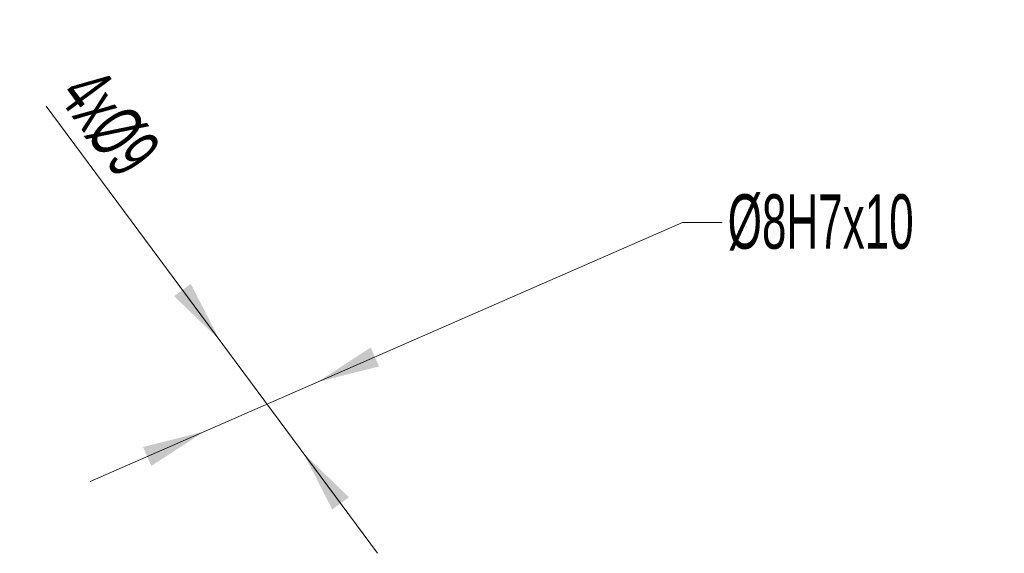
# Model space of a CAD drawing. Header units: millimetres. Extents: x -4 to 483, y -187 to 297.
# Tile 2 of 9: x 419 to 483, y -187 to -153. Entities that reach past the tile are written whole.
import ezdxf

# ---------------------------------------------------------------- set-up
doc = ezdxf.new("R2010")
doc.units = ezdxf.units.MM
doc.layers.add('标注层', color=150, linetype='Continuous', lineweight=18)
doc.styles.add('SLDTEXTSTYLE19', font='txt', dxfattribs={"width": 0.605})
doc.dimstyles.new('SLDDIMSTYLE2', dxfattribs={"dimtxt": 3.5, "dimasz": 4, "dimexe": 0, "dimexo": 0.0625, "dimgap": 0.875, "dimtad": 0, "dimtih": 1, "dimtoh": 1, "dimrnd": 1e-09, "dimzin": 12, "dimdsep": 46, "dimtxsty": 'SLDTEXTSTYLE19', "dimcen": 0, "dimdle": 8, "dimadec": 0, "dimazin": 3, "dimtfac": 1, "dimtdec": 3, "dimtmove": 0, "dimatfit": 3, "dimfxl": 0, "dimfrac": 2, "dimtolj": 1, "dimarcsym": 0})
doc.dimstyles.new('SLDDIMSTYLE4', dxfattribs={"dimtxt": 3.5, "dimasz": 4, "dimexe": 0, "dimexo": 0.0625, "dimgap": 0.875, "dimtad": 1, "dimrnd": 1e-09, "dimzin": 12, "dimdsep": 46, "dimtxsty": 'SLDTEXTSTYLE19', "dimcen": 0.09, "dimdle": 8, "dimadec": 0, "dimazin": 3, "dimtfac": 1, "dimtdec": 3, "dimtmove": 0, "dimatfit": 0, "dimfxl": 0, "dimfrac": 2, "dimtolj": 1, "dimarcsym": 0})

# ---------------------------------------------------------------- blocks, each defined once
blk = doc.blocks.new('*X44')
at = {"layer": '标注层', "linetype": 'Continuous'}
for points in [[(438.679, -176.28), (442.612, -175.289), (442.078, -174.067)], [(431.364, -179.476), (427.966, -181.688), (427.432, -180.467)]]:
    blk.add_hatch(color=0, dxfattribs=at).paths.add_polyline_path(points, flags=0)
at = {"layer": '标注层', "color": 0, "linetype": 'Continuous'}
for q in [(424.034, -182.679), (464.68, -166.035)]:
    blk.add_line((462.125, -166.035), q, dxfattribs=at)
at = {"layer": '标注层', "color": 0, "insert": (471.024, -166.035), "char_height": 3.5, "width": 23.6241, "attachment_point": 5, "style": 'SLDTEXTSTYLE19'}
blk.add_mtext('%%C8H7x10', dxfattribs=at)
blk = doc.blocks.new('*X45')
at = {"layer": '标注层', "linetype": 'Continuous'}
for points in [[(432.347, -173.58), (430.501, -169.97), (429.43, -170.764)], [(437.757, -180.878), (440.675, -183.695), (439.603, -184.489)]]:
    blk.add_hatch(color=0, dxfattribs=at).paths.add_polyline_path(points, flags=0)
at = {"layer": '标注层', "color": 0, "linetype": 'Continuous'}
blk.add_line((421.199, -158.541), (442.521, -187.305), dxfattribs=at)
at = {"layer": '标注层', "color": 0, "insert": (425.244, -159.622), "char_height": 3.5, "width": 13.10721, "attachment_point": 5, "rotation": 306.54846, "style": 'SLDTEXTSTYLE19'}
blk.add_mtext('4x%%C9', dxfattribs=at)

msp = doc.modelspace()

# ---------------------------------------------------------------- dimensions: what is measured, and where the dimension line sits
at = {"layer": '标注层'}
dim = msp.add_diameter_dim_2p(p1=(437.7569486, -180.87813179), p2=(432.34721479, -173.58021435), text='4x%%C9', dimstyle='SLDDIMSTYLE4', override={"dimscale": 1, "dimpost": '%%C<>', "dimsah": 1, "dimtzin": 12}, dxfattribs=at)
dim.commit()
dim.dimension.update_dxf_attribs({"geometry": '*X45', "text_midpoint": (423.15060349, -161.1736686), "dimtype": 163})
at = {"layer": '标注层', "color": 0}
dim = msp.add_diameter_dim_2p(p1=(431.36429518, -179.47591573), p2=(438.67935479, -176.27960844), text='%%C8H7x10', dimstyle='SLDDIMSTYLE2', override={"dimscale": 1, "dimpost": '%%C<>', "dimsah": 1}, dxfattribs=at)
dim.commit()
dim.dimension.update_dxf_attribs({"geometry": '*X44', "text_midpoint": (462.12512153, -166.03500633), "dimtype": 163})

doc.saveas('drawing.dxf')
